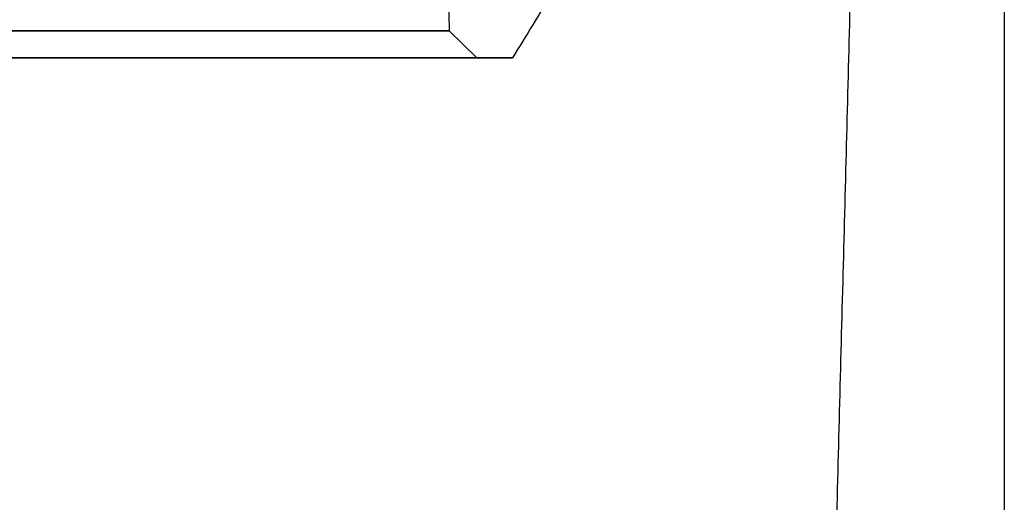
# Model space of a CAD drawing. Header units: centimetres. Extents: x -10 to 8.9, y -34.1 to -8.
# Tile 238 of 256: x 6.578 to 7.675, y -11.15 to -10.613. Entities that reach past the tile are written whole.
import ezdxf

# ---------------------------------------------------------------- set-up
doc = ezdxf.new("R2010")
doc.units = ezdxf.units.CM
doc.layers.add('Default', color=7, linetype='Continuous', true_color=0x000000)

msp = doc.modelspace()

# ---------------------------------------------------------------- linework, layer by layer
at = {"layer": 'Default'}
for p, q in [((7.0501, -10.2631, 3.45), (7.0565, -10.625, 3.45)), ((7.0565, -10.625, 3.45), (7.0875, -10.655, 3.45)), ((7.0875, -10.655, 3.45), (7.1271, -10.655, 3.45))]:
    msp.add_line(p, q, dxfattribs=at)
at = {"layer": 'Default', "extrusion": (0, -1, 0)}
msp.add_arc((5.45, 3.45, 10.625), 1.6065, 270, 90, dxfattribs=at)
at = {"layer": 'Default', "extrusion": (0, 1, 0)}
for radius in [1.6771, 1.6375]:
    msp.add_arc((-5.45, 3.45, -10.655), radius, 90, 270, dxfattribs=at)
at = {"layer": 'Default'}
msp.add_rational_spline([(7.4582, -9.6768, 3.45), (7.4268, -10.0262, 3.45), (7.3144, -10.3584, 3.45), (7.1271, -10.655, 3.45)], [1.20408065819, 1.18165675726, 1.18165675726, 1.20408065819], degree=3, dxfattribs=at)
for points in [[(7.675, -9.755, 3.45), (7.675, -11.18, 3.45), (7.675, -12.605, 3.45)], [(7.5185, -10.0049, 3.45), (7.4864, -11.2306, 3.45), (7.4543, -12.4563, 3.45)]]:
    msp.add_open_spline(points, degree=2, dxfattribs=at)

doc.saveas('drawing.dxf')
